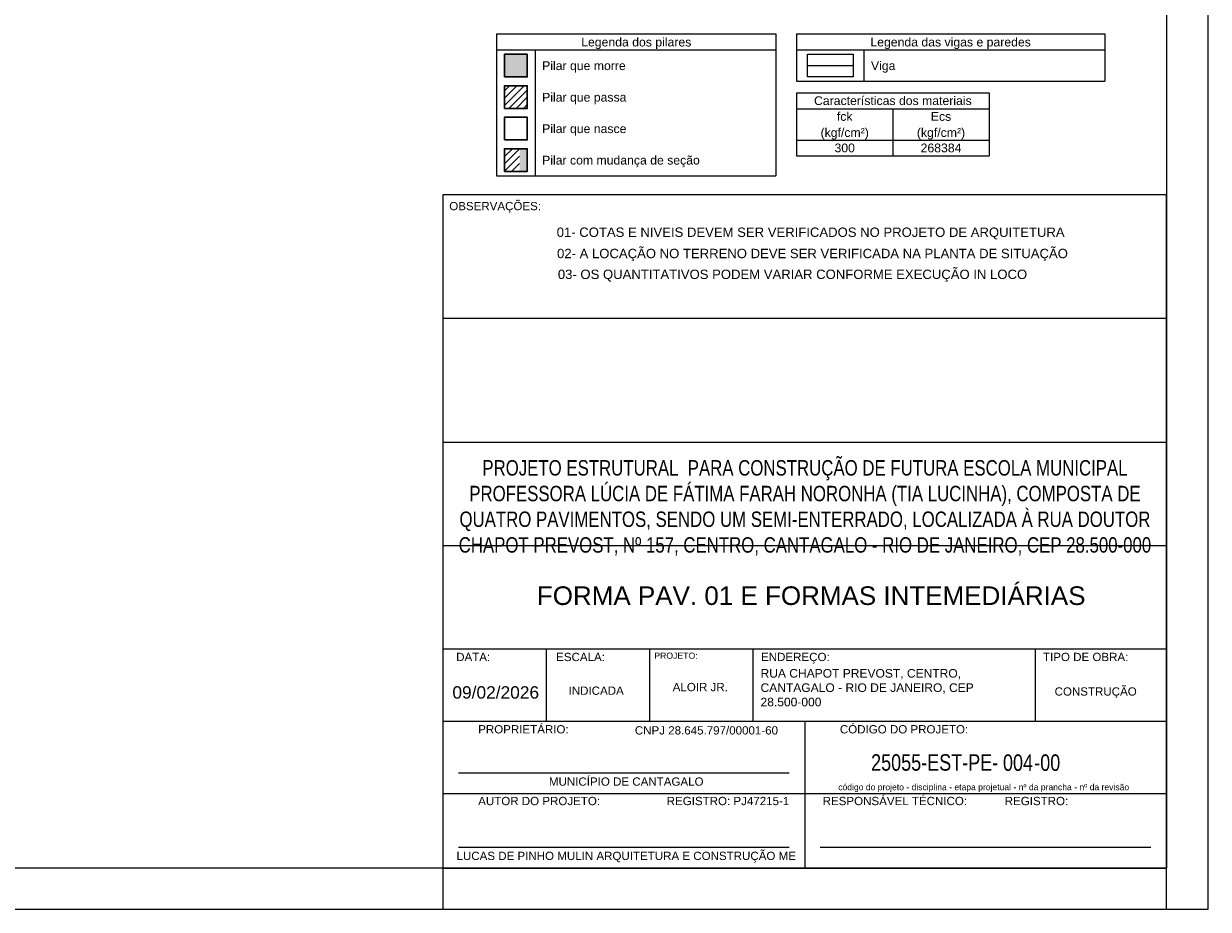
# Model space of a CAD drawing. Header units: millimetres. Extents: x 10 to 1250, y -62 to 528.
# Tile 187 of 193: x 132 to 160, y 198 to 219. Entities that reach past the tile are written whole.
import ezdxf

# ---------------------------------------------------------------- set-up
doc = ezdxf.new("R2010")
doc.units = ezdxf.units.MM
doc.header["$LTSCALE"] = 0.05
for name, color, linetype, lineweight in [('FO-Eixos', 5, 'Continuous', 5), ('FO-Hachura pilar que morre', 106, 'Continuous', 5), ('FO-Hachura pilar que passa', 19, 'Continuous', 5), ('FO-Pilares', 4, 'Continuous', 30), ('FO-Textos das vigas', 7, 'Continuous', 5), ('FO-Vigas', 7, 'Continuous', 5), ('G-ANNO-TEXT', 231, 'Continuous', 9), ('G-ANNO-TTLB', 6, 'Continuous', 30), ('LC-Textos', 3, 'Continuous', 20)]:
    doc.layers.add(name, color=color, linetype=linetype, lineweight=lineweight)
doc.layers.add('FOLHA_PADRÃO', color=7, linetype='Continuous')
doc.layers.add('G-ANNO-NPLT', color=1, linetype='Continuous')
doc.styles.add('Arial', font='arial.ttf')
doc.styles.add('Arial_1', font='arial.ttf', dxfattribs={"height": 0.238125})
doc.styles.add('Arial_2', font='arial.ttf', dxfattribs={"height": 0.25})
doc.styles.add('Arial_3', font='arial.ttf', dxfattribs={"height": 0.1})
doc.styles.add('Arial_4', font='arial.ttf', dxfattribs={"width": 0.78, "height": 0.0002})
doc.styles.add('Arial_5', font='arial.ttf', dxfattribs={"height": 0.000175})
pattern_1 = [(45, (22.47049, 613.71454), (-0.088388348, 0.088388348), [])]

# ---------------------------------------------------------------- blocks, each defined once
blk = doc.blocks.new('A$Cdb4c231e')
at = {"layer": 'G-ANNO-TTLB'}
for p, q in [((17.5, 16.538), (17.5, 0.236)), ((17.5, 0.236), (0, 0.236))]:
    blk.add_line(p, q, dxfattribs=at)
at = {"layer": 'LC-Textos'}
for p, q in [((0, 0.236), (0, 16.538)), ((0, 16.538), (17.5, 16.538)), ((17.5, 13.538), (0, 13.538)), ((17.5, 13.538), (0, 13.538)), ((17.5, 10.534), (0, 10.534)), ((0, 0.236), (0, 8.874)), ((17.5, 8.034), (0, 8.034)), ((17.5, 5.534), (0, 5.534)), ((2.5, 3.784), (2.5, 5.534)), ((5, 3.784), (5, 5.534)), ((7.5, 3.784), (7.5, 5.534)), ((14.321, 5.534), (14.321, 3.784)), ((17.5, 3.784), (0, 3.784)), ((8.75, 3.784), (8.75, 0.236)), ((8.365, 2.534), (0.365, 2.534)), ((17.5, 2.034), (0, 2.034)), ((8.365, 0.736), (0.365, 0.736)), ((17.115, 0.736), (9.115, 0.736))]:
    blk.add_line(p, q, dxfattribs=at)
at = {"layer": 'G-ANNO-NPLT', "lineweight": 30, "attachment_point": 1}
for s, insert, char_height, width, style in [('\\pxqc;{\\H1.33333x;PROJETO ESTRUTURAL  PARA CONSTRUÇÃO DE FUTURA ESCOLA MUNICIPAL PROFESSORA LÚCIA DE FÁTIMA FARAH NORONHA (TIA LUCINHA), COMPOSTA DE QUATRO PAVIMENTOS, SENDO UM SEMI-ENTERRADO, LOCALIZADA À RUA DOUTOR CHAPOT PREVOST, Nº 157, CENTRO, CANTAGALO - RIO DE JANEIRO, CEP 28.500-000}', (0, 10.109), 0.279846, 17.5, 'Arial_4'), ('{\\H0.83333x;RUA CHAPOT PREVOST, CENTRO,\\PCANTAGALO - RIO DE JANEIRO, CEP\\P28.500-000}', (7.676, 5.053), 0.25, 6.64551, 'Arial_1'), ('09/02/2026', (0.221, 4.636), 0.3, 2.59747, 'Arial_2'), ('INDICADA', (3.032, 4.629), 0.2, 1.05823, 'Arial'), ('ALOIR JR.', (5.551, 4.716), 0.2, 2.49746, 'Arial'), ('CONSTRUÇÃO', (14.79, 4.609), 0.2, 1.36287, 'Arial'), ('25055-EST-PE-', (10.35, 2.991), 0.4, 4.11266, 'Arial_4'), ('-00', (14.296, 2.987), 0.4, 0.94519, 'Arial_4'), ('\\pxqc;MUNICÍPIO DE CANTAGALO', (0, 2.428), 0.2, 8.85342, 'Arial'), ('\\pxqc;LUCAS DE PINHO MULIN ARQUITETURA E CONSTRUÇÃO ME', (0, 0.63), 0.2, 8.85342, 'Arial')]:
    blk.add_mtext(s, dxfattribs=dict(at, insert=insert, char_height=char_height, width=width, style=style))
at = {"layer": 'G-ANNO-TEXT', "color": 7, "attachment_point": 1}
for s, insert, char_height, width, style in [('OBSERVAÇÕES:', (0.145, 16.358), 0.2, 2.74979, 'Arial'), ('ESCALA:', (2.731, 5.445), 0.2, 1.46709, 'Arial'), ('PROJETO:', (5.106, 5.451), 0.15, 1.27468, 'Arial_5'), ('ENDEREÇO:', (7.688, 5.445), 0.2, 2.05232, 'Arial'), ('TIPO DE OBRA:', (14.509, 5.445), 0.2, 2.54937, 'Arial'), ('DATA:', (0.313, 5.445), 0.2, 1.01814, 'Arial'), ('PROPRIETÁRIO:', (0.845, 3.694), 0.2, 2.70169, 'Arial'), ('CÓDIGO DO PROJETO:', (9.595, 3.694), 0.2, 3.81603, 'Arial'), ('CNPJ 28.645.797/00001-60', (4.635, 3.668), 0.2, 3.72505, 'Arial'), ('código do projeto - disciplina - etapa projetual - nº da prancha - nº da revisão    ', (9.556, 2.268), 0.1483, 7.26198, 'Arial'), ('RESPONSÁVEL TÉCNICO:      ', (9.179, 1.958), 0.2, 9.26657, 'Arial'), ('AUTOR DO PROJETO:       ', (0.845, 1.958), 0.2, 7.90456, 'Arial'), ('REGISTRO: PJ47215-1       ', (5.406, 1.958), 0.2, 7.90456, 'Arial'), ('REGISTRO:    ', (13.583, 1.958), 0.2, 9.26657, 'Arial')]:
    blk.add_mtext(s, dxfattribs=dict(at, insert=insert, char_height=char_height, width=width, style=style))
blk = doc.blocks.new('A1EST. 1500')
at = {"layer": 'FOLHA_PADRÃO', "color": 1, "linetype": 'Continuous'}
for p, q in [((150, 59.4), (150, 0)), ((131.5, 0), (131.5, 1)), ((131.5, 0), (131.5, 1)), ((149, 0), (149, 1)), ((0, 0), (150.008, 0))]:
    blk.add_line(p, q, dxfattribs=at)
at = {"layer": 'FOLHA_PADRÃO', "color": 6, "linetype": 'Continuous'}
blk.add_lwpolyline([(149, 58.4), (149, 1), (1, 1), (1, 58.4), (149, 58.4)], dxfattribs=at)

msp = doc.modelspace()

# ---------------------------------------------------------------- hatches: boundary and pattern name
at = {"layer": 'FO-Hachura pilar que morre', "linetype": 'Continuous'}
for points in [[(143.2985, 217.9835), (143.2985, 218.5341), (143.8492, 218.5341), (143.8492, 217.9835), (143.2985, 217.9835)], [(143.6647, 215.696), (143.6647, 216.2467), (143.8492, 216.2467), (143.8492, 215.696), (143.6647, 215.696)]]:
    msp.add_hatch(color=256, dxfattribs=at).paths.add_polyline_path(points)
at = {"layer": 'FO-Hachura pilar que passa', "linetype": 'Continuous'}
h = msp.add_hatch(dxfattribs=at)
h.set_pattern_fill('ANSI31', color=256, style=0)
h.set_pattern_definition(pattern_1)
h.paths.add_polyline_path([(143.2985, 217.221), (143.2985, 217.7717), (143.8492, 217.7717), (143.8492, 217.221), (143.2985, 217.221)])
h = msp.add_hatch(dxfattribs=at)
h.set_pattern_fill('ANSI31', color=256, style=0)
h.set_pattern_definition(pattern_1)
h.paths.add_polyline_path([(143.2985, 215.696), (143.2985, 216.2467), (143.6647, 216.2467), (143.6647, 215.696), (143.2985, 215.696)])

# ---------------------------------------------------------------- linework, layer by layer
at = {"layer": 'FO-Eixos'}
msp.add_line((150.629, 218.2588), (151.7304, 218.2588), dxfattribs=at)
at = {"layer": 'FO-Pilares'}
for points in [[(143.2985, 217.9835), (143.2985, 218.5341), (143.8492, 218.5341), (143.8492, 217.9835), (143.2985, 217.9835)], [(143.2985, 217.221), (143.2985, 217.7717), (143.8492, 217.7717), (143.8492, 217.221), (143.2985, 217.221)], [(143.2985, 216.4585), (143.2985, 217.0092), (143.8492, 217.0092), (143.8492, 216.4585), (143.2985, 216.4585)], [(143.2985, 215.696), (143.2985, 216.2467), (143.8492, 216.2467), (143.8492, 215.696), (143.2985, 215.696)]]:
    msp.add_lwpolyline(points, close=True, dxfattribs=at)
at = {"layer": 'FO-Textos das vigas'}
for p, q in [((143.1079, 219.0245), (149.8643, 219.0245)), ((143.1079, 219.0245), (143.1079, 215.5934)), ((149.8643, 219.0245), (149.8643, 215.5934)), ((150.3643, 219.0245), (157.8197, 219.0245)), ((150.3643, 219.0245), (150.3643, 217.8808)), ((157.8197, 219.0245), (157.8197, 217.8808)), ((143.1079, 218.6433), (149.8643, 218.6433)), ((144.0398, 218.6433), (144.0398, 215.5934)), ((150.3643, 218.6433), (157.8197, 218.6433)), ((151.9952, 218.6433), (151.9952, 217.8808)), ((150.3643, 217.8808), (157.8197, 217.8808)), ((150.3643, 217.5975), (155.0239, 217.5975)), ((150.3643, 217.5975), (150.3643, 217.2162)), ((155.0239, 217.5975), (155.0239, 217.2162)), ((150.3643, 217.2162), (155.0239, 217.2162)), ((150.3643, 217.2162), (150.3643, 216.0725)), ((152.6941, 217.2162), (152.6941, 216.0725)), ((155.0239, 217.2162), (155.0239, 216.0725)), ((150.3643, 216.4537), (155.0239, 216.4537)), ((150.3643, 216.0725), (155.0239, 216.0725)), ((143.1079, 215.5934), (149.8643, 215.5934))]:
    msp.add_line(p, q, dxfattribs=at)
at = {"layer": 'FO-Vigas'}
msp.add_lwpolyline([(150.629, 217.9835), (150.629, 218.5341), (151.7304, 218.5341), (151.7304, 217.9835), (150.629, 217.9835)], close=True, dxfattribs=at)

# ---------------------------------------------------------------- block references
for name, p in [('A1EST. 1500', (10.3174, 197.8364)), ('A$Cdb4c231e', (141.8174, 198.6001))]:
    msp.add_blockref(name, p)

# ---------------------------------------------------------------- texts
at = {"layer": 'FO-Textos das vigas', "linetype": 'Continuous', "char_height": 0.2118, "line_spacing_factor": 0.798, "style": 'Arial'}
for s, insert, attachment_point in [('Legenda dos pilares', (146.4865, 218.6585), 8), ('Legenda das vigas e paredes', (154.0915, 218.6585), 8), ('Pilar que morre', (144.2095, 218.0865), 7), ('Viga', (152.1645, 218.0865), 7), ('Pilar que passa', (144.2095, 217.3235), 7), ('Características dos materiais', (152.6941, 217.3009), 8), ('fck', (151.5292, 216.9197), 8), ('Ecs', (153.859, 216.9197), 8), ('Pilar que nasce', (144.2095, 216.5615), 7), ('(kgf/cm²)', (151.5289, 216.4684), 8), ('(kgf/cm²)', (153.8589, 216.4684), 8), ('300', (151.5292, 216.1572), 8), ('268384', (153.859, 216.1572), 8), ('Pilar com mudança de seção', (144.2095, 215.7985), 7)]:
    msp.add_mtext(s, dxfattribs=dict(at, insert=insert, attachment_point=attachment_point))
at = {"layer": 'FOLHA_PADRÃO', "color": 3, "style": 'Arial'}
for s, p in [('01- COTAS E NIVEIS DEVEM SER VERIFICADOS NO PROJETO DE ARQUITETURA', (144.5621, 214.1124)), ('02- A LOCAÇÃO NO TERRENO DEVE SER VERIFICADA NA PLANTA DE SITUAÇÃO', (144.5705, 213.5976)), ('03- OS QUANTITATIVOS PODEM VARIAR CONFORME EXECUÇÃO IN LOCO', (144.5898, 213.0934))]:
    msp.add_text(s, height=0.2268, dxfattribs=at).set_placement(p)
at = {"layer": 'G-ANNO-NPLT', "lineweight": 30, "attachment_point": 1}
for s, insert, char_height, width, style in [('FORMA PAV. 01 E FORMAS INTEMEDIÁRIAS', (144.0828, 205.6534), 0.45, 17.5, 'Arial_3'), ('004', (155.3578, 201.5872), 0.4, 0.94519, 'Arial_4')]:
    msp.add_mtext(s, dxfattribs=dict(at, insert=insert, char_height=char_height, width=width, style=style))

doc.saveas('drawing.dxf')
